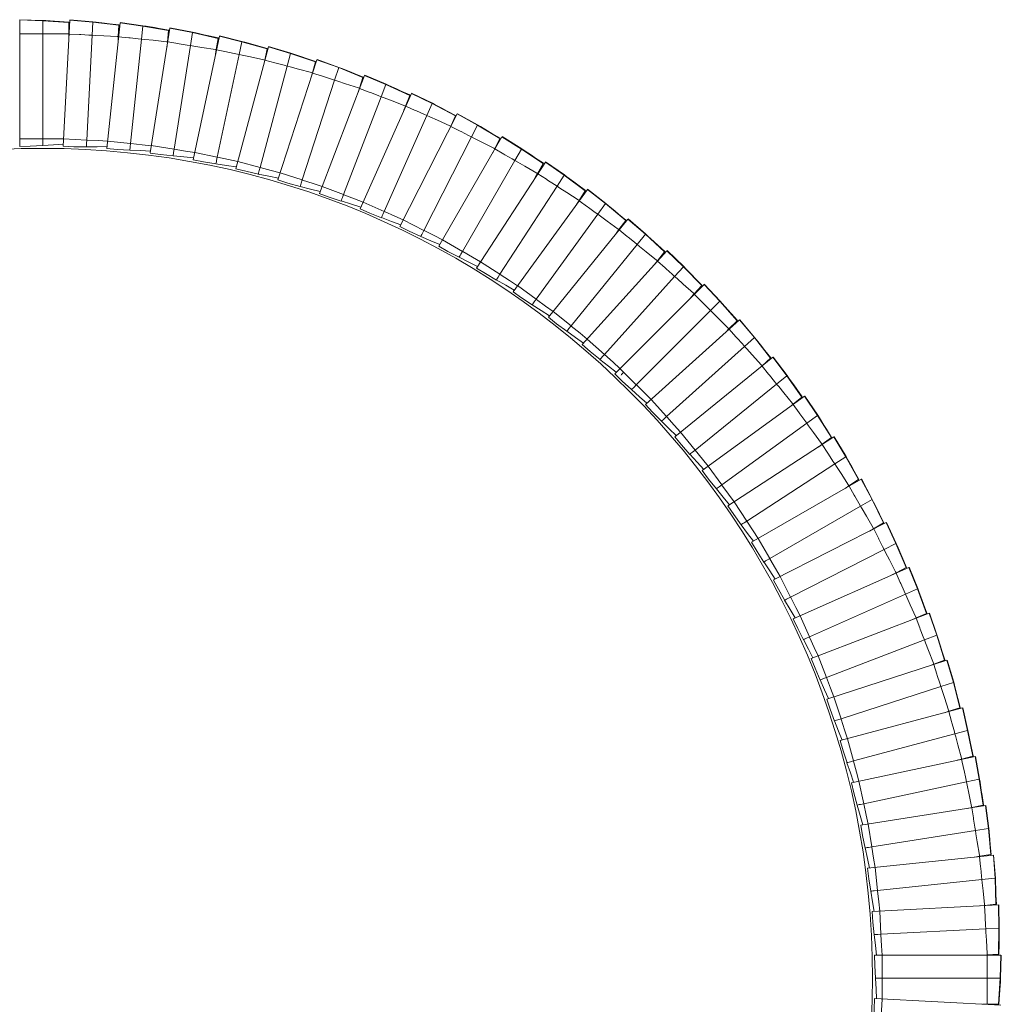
# Model space of a CAD drawing. Header units: millimetres. Extents: x -387 to 348, y -663 to 354.
# Tile 8 of 8: x -41 to 321, y -10 to 354. Entities that reach past the tile are written whole.
import ezdxf

# ---------------------------------------------------------------- set-up
doc = ezdxf.new("R2010")
doc.units = ezdxf.units.MM

msp = doc.modelspace()

# ---------------------------------------------------------------- linework, layer by layer
at = {"color": 7, "linetype": 'Continuous', "lineweight": 15}
for p, q in [((-41.35, 353.82), (-32.82, 353.54)), ((-41.35, 307.06), (-41.35, 353.71)), ((-41.35, 353.71), (-32.82, 353.42)), ((-32.82, 353.42), (-32.82, 353.54)), ((-32.82, 348.56), (-32.82, 353.42)), ((-32.82, 353.42), (-23.19, 352.77)), ((-25.27, 307.08), (-22.83, 353.67)), ((-23.19, 352.77), (-23.19, 352.92)), ((-23.19, 348.56), (-23.19, 352.77)), ((-22.83, 353.67), (-14.33, 352.94)), ((-22.82, 353.78), (-14.32, 353.06)), ((-14.58, 348.08), (-14.33, 352.94)), ((-14.33, 352.94), (-14.32, 353.06)), ((-14.33, 352.94), (-4.74, 351.78)), ((-9.21, 306.26), (-4.33, 352.66)), ((-4.33, 352.66), (4.12, 351.48)), ((-4.32, 352.77), (4.13, 351.6)), ((-22.93, 351.87), (-23.18, 351.88)), ((-4.96, 347.58), (-4.74, 351.78)), ((-4.53, 350.87), (-4.78, 350.89)), ((-4.74, 351.78), (-4.73, 351.93)), ((3.61, 346.65), (4.12, 351.48)), ((4.12, 351.48), (4.13, 351.6)), ((4.12, 351.48), (13.63, 349.83)), ((6.78, 304.61), (14.08, 350.68)), ((13.19, 345.64), (13.63, 349.83)), ((13.81, 348.9), (13.54, 348.94)), ((13.63, 349.83), (13.65, 349.98)), ((14.08, 350.68), (22.46, 349.07)), ((14.1, 350.79), (22.48, 349.19)), ((21.7, 344.26), (22.46, 349.07)), ((22.46, 349.07), (22.48, 349.19)), ((22.46, 349.07), (31.88, 346.92)), ((-32.82, 309.82), (-32.82, 348.56)), ((-23.19, 346.86), (-23.19, 348.56)), ((-16.61, 309.39), (-14.58, 348.08)), ((-5.05, 345.88), (-4.96, 347.58)), ((-0.44, 308.12), (3.61, 346.65)), ((13.02, 343.95), (13.19, 345.64)), ((22.67, 302.12), (32.37, 347.74)), ((31.22, 342.76), (31.88, 346.92)), ((32, 345.98), (31.74, 346.03)), ((31.88, 346.92), (31.9, 347.06)), ((32.37, 347.74), (40.66, 345.69)), ((32.39, 347.85), (40.68, 345.81)), ((39.64, 340.94), (40.66, 345.69)), ((40.66, 345.69), (40.68, 345.81)), ((40.66, 345.69), (49.94, 343.06)), ((15.64, 306), (21.7, 344.26)), ((30.95, 341.08), (31.22, 342.76)), ((38.41, 298.8), (50.48, 343.85)), ((49.07, 338.93), (49.94, 343.06)), ((50.01, 342.12), (49.76, 342.18)), ((49.94, 343.06), (49.98, 343.2)), ((50.48, 343.85), (58.65, 341.37)), ((50.51, 343.96), (58.68, 341.49)), ((31.59, 303.04), (39.64, 340.94)), ((48.72, 337.27), (49.07, 338.93)), ((53.95, 294.66), (68.36, 339.02)), ((57.39, 336.68), (58.65, 341.37)), ((58.65, 341.37), (58.68, 341.49)), ((58.65, 341.37), (67.79, 338.25)), ((66.69, 334.18), (67.79, 338.25)), ((67.79, 338.25), (67.82, 338.39)), ((68.36, 339.02), (76.39, 336.12)), ((68.4, 339.13), (76.42, 336.23)), ((47.36, 299.25), (57.39, 336.68)), ((67.8, 337.31), (67.55, 337.39)), ((74.88, 331.49), (76.39, 336.12)), ((76.39, 336.12), (76.42, 336.23)), ((76.39, 336.12), (85.35, 332.52)), ((62.91, 294.65), (74.88, 331.49)), ((66.26, 332.54), (66.7, 334.18)), ((69.25, 289.71), (85.97, 333.26)), ((84.05, 328.51), (85.35, 332.52)), ((85.32, 331.58), (85.08, 331.67)), ((85.35, 332.52), (85.39, 332.66)), ((85.97, 333.26), (93.83, 329.94)), ((86.01, 333.36), (93.87, 330.05)), ((83.52, 326.9), (84.05, 328.51)), ((92.08, 325.4), (93.83, 329.94)), ((93.83, 329.94), (93.87, 330.05)), ((93.83, 329.94), (102.59, 325.88)), ((78.2, 289.23), (92.08, 325.4)), ((84.27, 283.97), (103.24, 326.58)), ((101.08, 321.95), (102.59, 325.88)), ((102.51, 324.94), (102.27, 325.04)), ((102.59, 325.88), (102.64, 326.02)), ((103.24, 326.58), (110.92, 322.86)), ((103.29, 326.69), (110.97, 322.97)), ((100.47, 320.36), (101.08, 321.95)), ((108.94, 318.41), (110.92, 322.86)), ((110.92, 322.86), (110.97, 322.97)), ((110.92, 322.86), (119.46, 318.34)), ((93.19, 283.02), (108.94, 318.41)), ((98.97, 277.45), (120.15, 319.01)), ((117.74, 314.49), (119.46, 318.34)), ((119.33, 317.41), (119.1, 317.52)), ((119.46, 318.34), (119.52, 318.48)), ((120.15, 319.01), (127.62, 314.89)), ((120.2, 319.11), (127.68, 315)), ((117.05, 312.94), (117.75, 314.49)), ((125.41, 310.56), (127.62, 314.89)), ((127.62, 314.89), (127.68, 315)), ((127.62, 314.89), (135.91, 309.94)), ((-41.35, 309.82), (-32.82, 309.82)), ((-25.13, 309.84), (-16.61, 309.39)), ((-8.92, 309.01), (-0.44, 308.12)), ((107.82, 276.04), (125.41, 310.56)), ((113.31, 270.17), (136.63, 310.57)), ((134, 306.18), (135.91, 309.94)), ((135.73, 309.01), (135.51, 309.14)), ((135.91, 309.94), (135.98, 310.07)), ((136.63, 310.57), (143.88, 306.06)), ((136.69, 310.67), (143.94, 306.16)), ((7.22, 307.33), (15.64, 306)), ((133.23, 304.67), (134, 306.18)), ((141.45, 301.85), (143.88, 306.06)), ((143.88, 306.06), (143.94, 306.16)), ((143.88, 306.06), (151.9, 300.68)), ((23.25, 304.81), (31.59, 303.04)), ((122.08, 268.3), (141.45, 301.85)), ((39.12, 301.46), (47.36, 299.25)), ((127.25, 262.15), (152.66, 301.27)), ((149.79, 297.03), (151.9, 300.68)), ((151.67, 299.77), (151.45, 299.9)), ((151.9, 300.68), (151.97, 300.81)), ((152.66, 301.27), (159.65, 296.39)), ((152.72, 301.37), (159.72, 296.49)), ((54.8, 297.28), (62.91, 294.65)), ((148.94, 295.56), (149.79, 297.03)), ((157.01, 292.31), (159.65, 296.39)), ((159.65, 296.39), (159.72, 296.49)), ((159.65, 296.39), (167.38, 290.6)), ((70.24, 292.29), (78.2, 289.23)), ((135.91, 259.82), (157.01, 292.31)), ((140.75, 253.41), (168.17, 291.15)), ((168.17, 291.15), (174.9, 285.91)), ((168.23, 291.24), (174.97, 286.01)), ((165.09, 287.06), (167.38, 290.6)), ((167.11, 289.7), (166.9, 289.84)), ((167.38, 290.6), (167.46, 290.72)), ((85.39, 286.49), (93.19, 283.02)), ((164.16, 285.64), (165.09, 287.06)), ((172.04, 281.97), (174.9, 285.91)), ((174.9, 285.91), (174.97, 286.01)), ((174.9, 285.91), (182.32, 279.72)), ((100.22, 279.91), (107.82, 276.04)), ((149.27, 250.63), (172.04, 281.97)), ((153.77, 243.98), (183.13, 280.23)), ((183.13, 280.23), (189.58, 274.64)), ((183.2, 280.32), (189.66, 274.74)), ((178.84, 274.94), (179.84, 276.31)), ((179.84, 276.31), (182.32, 279.72)), ((181.99, 278.84), (181.79, 278.99)), ((182.32, 279.72), (182.4, 279.84)), ((186.52, 270.86), (189.58, 274.64)), ((189.58, 274.64), (189.66, 274.74)), ((189.58, 274.64), (196.66, 268.08)), ((114.69, 272.56), (122.08, 268.3)), ((162.14, 240.76), (186.52, 270.86)), ((166.29, 233.88), (197.5, 268.54)), ((194.01, 264.8), (196.66, 268.08)), ((196.29, 267.21), (196.1, 267.38)), ((196.66, 268.08), (196.75, 268.19)), ((197.5, 268.54), (203.65, 262.63)), ((197.57, 268.63), (203.73, 262.72)), ((128.75, 264.47), (135.91, 259.82)), ((192.94, 263.48), (194.01, 264.8)), ((200.39, 259.01), (203.65, 262.63)), ((203.65, 262.63), (203.73, 262.72)), ((203.65, 262.63), (210.37, 255.7)), ((174.47, 230.22), (200.39, 259.01)), ((142.37, 255.64), (149.27, 250.63)), ((178.25, 223.14), (211.24, 256.12)), ((207.56, 252.57), (210.37, 255.7)), ((209.96, 254.85), (209.78, 255.03)), ((210.37, 255.7), (210.47, 255.8)), ((211.24, 256.12), (217.07, 249.89)), ((211.32, 256.2), (217.15, 249.97)), ((206.42, 251.3), (207.56, 252.56)), ((213.63, 246.45), (217.07, 249.89)), ((217.07, 249.89), (217.15, 249.97)), ((217.07, 249.89), (223.42, 242.62)), ((155.51, 246.12), (162.14, 240.76)), ((186.24, 219.05), (213.63, 246.45)), ((189.64, 211.78), (224.31, 243)), ((220.44, 239.64), (223.42, 242.62)), ((222.97, 241.79), (222.79, 241.98)), ((223.42, 242.62), (223.53, 242.72)), ((224.31, 243), (229.8, 236.47)), ((224.39, 243.07), (229.89, 236.55)), ((219.24, 238.43), (220.44, 239.64)), ((226.19, 233.21), (229.8, 236.47)), ((229.8, 236.47), (229.89, 236.55)), ((229.8, 236.47), (235.77, 228.87)), ((168.13, 235.93), (174.47, 230.22)), ((197.4, 207.29), (226.19, 233.21)), ((200.42, 199.85), (236.67, 229.2)), ((236.67, 229.2), (241.82, 222.4)), ((236.76, 229.27), (241.91, 222.47)), ((231.37, 224.91), (232.64, 226.05)), ((232.64, 226.05), (235.77, 228.87)), ((235.25, 228.09), (235.08, 228.3)), ((235.77, 228.87), (235.88, 228.97)), ((180.2, 225.09), (186.24, 219.05)), ((238.04, 219.33), (241.82, 222.4)), ((241.82, 222.4), (241.91, 222.47)), ((241.82, 222.4), (247.38, 214.5)), ((207.93, 194.95), (238.04, 219.33)), ((210.56, 187.36), (248.3, 214.78)), ((244.1, 211.85), (247.38, 214.5)), ((247.38, 214.5), (247.49, 214.59)), ((248.3, 214.78), (253.08, 207.72)), ((248.39, 214.85), (253.18, 207.79)), ((191.69, 213.63), (197.4, 207.29)), ((242.78, 210.78), (244.1, 211.85)), ((246.84, 213.73), (246.68, 213.93)), ((249.15, 204.86), (253.08, 207.72)), ((253.08, 207.72), (253.18, 207.79)), ((253.08, 207.72), (258.22, 199.54)), ((217.8, 182.08), (249.15, 204.86)), ((202.56, 201.58), (207.93, 194.95)), ((220.03, 174.37), (259.15, 199.77)), ((253.44, 196.06), (254.81, 197.06)), ((254.81, 197.06), (258.22, 199.54)), ((257.64, 198.8), (257.5, 199.01)), ((258.22, 199.54), (258.34, 199.62)), ((259.15, 199.77), (263.56, 192.47)), ((259.25, 199.84), (263.66, 192.53)), ((226.99, 168.72), (259.48, 189.82)), ((259.48, 189.82), (263.56, 192.47)), ((263.56, 192.47), (263.66, 192.53)), ((263.56, 192.47), (268.26, 184.03)), ((212.79, 188.99), (217.8, 182.08)), ((228.81, 160.89), (269.21, 184.22)), ((264.73, 181.74), (268.26, 184.03)), ((267.65, 183.32), (267.51, 183.54)), ((268.26, 184.03), (268.39, 184.11)), ((269.21, 184.22), (273.23, 176.69)), ((269.3, 184.27), (273.33, 176.75)), ((263.3, 180.81), (264.73, 181.74)), ((222.34, 175.87), (226.99, 168.72)), ((269.01, 174.26), (273.23, 176.69)), ((273.23, 176.69), (273.33, 176.75)), ((273.23, 176.69), (277.48, 168.02)), ((235.46, 154.89), (269.01, 174.26)), ((236.87, 146.98), (278.43, 168.16)), ((273.83, 165.91), (277.48, 168.02)), ((276.83, 167.34), (276.71, 167.57)), ((277.48, 168.02), (277.61, 168.09)), ((278.43, 168.16), (282.05, 160.43)), ((278.53, 168.21), (282.16, 160.48)), ((272.36, 165.06), (273.83, 165.91)), ((231.2, 162.27), (235.46, 154.89)), ((277.72, 158.22), (282.05, 160.43)), ((282.05, 160.43), (282.16, 160.48)), ((282.05, 160.43), (285.85, 151.55)), ((243.2, 140.63), (277.72, 158.22)), ((244.19, 132.66), (286.81, 151.64)), ((280.58, 148.86), (282.1, 149.63)), ((282.09, 149.64), (285.85, 151.55)), ((285.16, 150.9), (285.05, 151.14)), ((285.85, 151.55), (285.98, 151.61)), ((286.81, 151.64), (290.02, 143.73)), ((286.91, 151.68), (290.13, 143.78)), ((239.33, 148.23), (243.2, 140.63)), ((285.57, 141.75), (290.02, 143.73)), ((290.02, 143.73), (290.13, 143.78)), ((290.02, 143.73), (293.34, 134.66)), ((250.18, 125.99), (285.57, 141.75)), ((250.75, 117.98), (294.3, 134.7)), ((289.49, 132.95), (293.34, 134.66)), ((293.34, 134.66), (293.48, 134.72)), ((294.3, 134.7), (297.1, 126.63)), ((294.41, 134.74), (297.21, 126.68)), ((246.71, 133.78), (250.18, 125.99)), ((287.94, 132.26), (289.49, 132.95)), ((292.61, 134.08), (292.52, 134.3)), ((256.39, 111.01), (292.56, 124.89)), ((292.56, 124.89), (297.1, 126.63)), ((297.1, 126.63), (297.21, 126.68)), ((297.1, 126.63), (299.94, 117.4)), ((253.33, 118.97), (256.39, 111.01)), ((256.54, 102.98), (300.9, 117.39)), ((296.01, 115.89), (299.94, 117.4)), ((299.19, 116.84), (299.11, 117.08)), ((299.94, 117.4), (300.08, 117.46)), ((300.9, 117.39), (303.27, 109.19)), ((301.01, 117.43), (303.39, 109.23)), ((294.42, 115.28), (296.01, 115.89)), ((298.65, 107.69), (303.27, 109.19)), ((303.27, 109.19), (303.39, 109.23)), ((303.27, 109.19), (305.63, 99.83)), ((261.8, 95.72), (298.65, 107.69)), ((259.16, 103.83), (261.8, 95.72)), ((261.53, 87.69), (306.59, 99.76)), ((300.01, 98), (301.62, 98.52)), ((301.62, 98.52), (305.63, 99.83)), ((304.85, 99.3), (304.78, 99.55)), ((305.63, 99.83), (305.77, 99.87)), ((306.59, 99.76), (308.52, 91.45)), ((306.7, 99.79), (308.64, 91.48)), ((303.83, 90.19), (308.52, 91.45)), ((308.52, 91.45), (308.64, 91.48)), ((308.52, 91.45), (310.39, 81.97)), ((264.2, 88.4), (266.41, 80.16)), ((266.41, 80.16), (303.83, 90.19)), ((265.72, 72.16), (311.35, 81.86)), ((304.68, 80.44), (306.32, 80.88)), ((306.32, 80.88), (310.39, 81.97)), ((309.59, 81.49), (309.53, 81.74)), ((310.39, 81.97), (310.53, 82.01)), ((311.35, 81.86), (312.84, 73.46)), ((311.46, 81.88), (312.96, 73.48)), ((268.42, 72.74), (270.19, 64.39)), ((308.09, 72.45), (312.84, 73.46)), ((312.84, 73.46), (312.96, 73.48)), ((312.84, 73.46), (314.21, 63.9)), ((270.19, 64.39), (308.09, 72.45)), ((269.08, 56.44), (315.16, 63.73)), ((308.43, 62.67), (310.09, 63.02)), ((310.09, 63.02), (314.21, 63.9)), ((313.38, 63.46), (313.33, 63.74)), ((314.21, 63.9), (314.35, 63.93)), ((315.16, 63.73), (316.21, 55.26)), ((315.27, 63.75), (316.33, 55.28)), ((271.81, 56.87), (273.14, 48.44)), ((311.41, 54.5), (316.21, 55.26)), ((316.21, 55.26), (316.33, 55.28)), ((316.21, 55.26), (317.08, 45.65)), ((273.14, 48.44), (311.41, 54.5)), ((271.62, 40.56), (318.02, 45.43)), ((311.24, 44.72), (312.92, 44.99)), ((312.92, 44.99), (317.08, 45.65)), ((316.23, 45.25), (316.19, 45.51)), ((317.08, 45.65), (317.22, 45.67)), ((318.02, 45.43), (318.63, 36.92)), ((318.13, 45.45), (318.75, 36.93)), ((274.37, 40.85), (275.26, 32.36)), ((275.26, 32.36), (313.79, 36.41)), ((313.79, 36.41), (318.63, 36.92)), ((318.63, 36.92), (318.75, 36.93)), ((318.63, 36.92), (318.99, 27.27)), ((273.33, 24.57), (319.91, 27.01)), ((313.11, 26.65), (314.8, 26.83)), ((314.8, 26.83), (318.99, 27.27)), ((318.12, 26.92), (318.1, 27.18)), ((318.99, 27.27), (319.13, 27.29)), ((319.91, 27.01), (320.08, 18.47)), ((320.02, 27.01), (320.2, 18.48)), ((276.08, 24.71), (276.53, 16.19)), ((276.53, 16.19), (315.22, 18.22)), ((315.22, 18.22), (320.08, 18.47)), ((320.08, 18.47), (319.93, 8.82)), ((320.08, 18.47), (320.2, 18.48)), ((274.19, 8.51), (320.84, 8.51)), ((276.95, 8.51), (276.95, -0.02)), ((314.03, 8.51), (315.72, 8.6)), ((315.72, 8.6), (319.93, 8.82)), ((319.04, 8.51), (319.04, 8.77)), ((319.93, 8.82), (320.08, 8.83)), ((320.84, 8.51), (320.56, -0.02)), ((320.95, 8.51), (320.68, -0.02)), ((276.95, -0.02), (315.7, -0.02)), ((315.7, -0.02), (320.56, -0.02)), ((320.56, -0.02), (319.91, -9.66)), ((320.56, -0.02), (320.68, -0.02)), ((274.22, -7.57), (320.8, -10.01)), ((276.97, -7.72), (276.53, -16.24)), ((314, -9.66), (315.7, -9.66)), ((315.7, -9.66), (319.91, -9.66)), ((319.91, -9.66), (320.06, -9.66))]:
    msp.add_line(p, q, dxfattribs=at)
at = {"color": 7, "linetype": 'Continuous', "lineweight": 15, "flags": 128}
for points in [[(-32.82, 353.54), (-31.67, 353.47), (-28.55, 353.27), (-26.7, 353.15), (-23.19, 352.92)], [(-14.32, 353.06), (-13.17, 352.92), (-10.07, 352.56), (-8.22, 352.34), (-4.73, 351.93)], [(4.13, 351.6), (5.27, 351.41), (8.35, 350.88), (10.18, 350.57), (13.65, 349.98)], [(22.48, 349.19), (23.61, 348.93), (26.66, 348.25), (28.47, 347.84), (31.9, 347.06)], [(-41.35, 348.56), (-37.55, 348.56), (-37.09, 348.56), (-34.05, 348.56), (-32.82, 348.56)], [(-32.82, 348.56), (-31.63, 348.56), (-28.55, 348.56), (-23.55, 348.56), (-23.19, 348.56)], [(-23.1, 348.53), (-19.31, 348.33), (-18.84, 348.3), (-15.8, 348.14), (-14.58, 348.08)], [(-14.58, 348.08), (-13.39, 348.02), (-10.32, 347.86), (-5.32, 347.6), (-4.96, 347.58)], [(-4.87, 347.54), (-1.09, 347.14), (-0.63, 347.09), (2.39, 346.77), (3.61, 346.65)], [(3.61, 346.65), (4.79, 346.52), (7.86, 346.2), (12.84, 345.68), (13.19, 345.64)], [(13.28, 345.6), (17.03, 345), (17.49, 344.93), (20.49, 344.45), (21.7, 344.26)], [(40.68, 345.81), (41.79, 345.5), (44.8, 344.66), (46.59, 344.15), (49.98, 343.2)], [(21.7, 344.26), (22.88, 344.08), (25.92, 343.6), (30.86, 342.81), (31.22, 342.76)], [(31.3, 342.71), (35.02, 341.92), (35.47, 341.82), (38.45, 341.19), (39.64, 340.94)], [(39.64, 340.94), (40.81, 340.69), (43.82, 340.05), (48.72, 339.01), (49.07, 338.93)], [(49.15, 338.89), (52.82, 337.9), (53.27, 337.78), (56.21, 336.99), (57.39, 336.68)], [(58.68, 341.49), (59.77, 341.12), (62.73, 340.12), (64.49, 339.52), (67.82, 338.39)], [(57.39, 336.68), (58.53, 336.37), (61.51, 335.57), (66.35, 334.27), (66.69, 334.18)], [(76.42, 336.23), (77.5, 335.8), (80.4, 334.65), (82.13, 333.96), (85.39, 332.66)], [(66.77, 334.13), (70.38, 332.95), (70.83, 332.81), (73.72, 331.87), (74.88, 331.49)], [(74.88, 331.49), (76.01, 331.12), (78.94, 330.17), (83.71, 328.63), (84.05, 328.51)], [(84.12, 328.46), (87.67, 327.09), (88.1, 326.92), (90.94, 325.84), (92.08, 325.4)], [(93.87, 330.05), (94.92, 329.57), (97.76, 328.26), (99.45, 327.49), (102.64, 326.02)], [(92.08, 325.4), (93.19, 324.97), (96.07, 323.87), (100.74, 322.07), (101.08, 321.95)], [(101.15, 321.89), (104.62, 320.34), (105.05, 320.15), (107.82, 318.91), (108.94, 318.41)], [(110.97, 322.97), (111.99, 322.43), (114.76, 320.98), (116.41, 320.11), (119.52, 318.48)], [(108.94, 318.41), (110.03, 317.93), (112.84, 316.68), (117.42, 314.64), (117.75, 314.49)], [(117.81, 314.43), (121.2, 312.7), (121.61, 312.49), (124.32, 311.11), (125.41, 310.56)], [(127.68, 315), (128.67, 314.41), (131.35, 312.81), (132.95, 311.86), (135.98, 310.07)], [(-32.82, 309.82), (-32.74, 309.82), (-28.55, 309.82), (-25.13, 309.82)], [(-16.61, 309.39), (-16.53, 309.39), (-12.35, 309.17), (-8.92, 308.99)], [(125.41, 310.56), (126.47, 310.02), (129.22, 308.62), (133.68, 306.35), (134, 306.18)], [(-41.35, 307.05), (-37.47, 307.11), (-32.77, 307.32)], [(-32.82, 307.32), (-28.84, 307.58), (-25.23, 307.81)], [(-25.27, 307.07), (-21.39, 306.93), (-16.69, 306.9)], [(-16.74, 306.9), (-12.75, 306.94), (-9.14, 306.99)], [(-9.21, 306.25), (-5.34, 305.91), (-0.65, 305.63)], [(-0.7, 305.63), (3.29, 305.47), (6.9, 305.32)], [(-0.44, 308.12), (-0.36, 308.11), (3.81, 307.67), (7.21, 307.31)], [(15.64, 306), (15.72, 305.99), (19.86, 305.33), (23.24, 304.79)], [(134.06, 306.12), (137.35, 304.21), (137.76, 303.98), (140.39, 302.46), (141.45, 301.85)], [(143.94, 306.16), (144.9, 305.52), (147.5, 303.79), (149.05, 302.76), (151.97, 300.81)], [(6.78, 304.6), (10.63, 304.05), (15.3, 303.53)], [(15.25, 303.53), (19.23, 303.16), (22.82, 302.83)], [(22.67, 302.11), (26.48, 301.35), (31.12, 300.59)], [(31.59, 303.04), (31.67, 303.02), (35.76, 302.15), (39.12, 301.44)], [(141.45, 301.85), (142.48, 301.25), (145.15, 299.71), (149.48, 297.21), (149.79, 297.03)], [(31.07, 300.6), (35.02, 300.02), (38.59, 299.5)], [(38.4, 298.79), (42.17, 297.84), (46.76, 296.83)], [(47.36, 299.25), (47.44, 299.23), (51.48, 298.15), (54.79, 297.26)], [(46.71, 296.84), (50.63, 296.06), (54.17, 295.35)], [(53.94, 294.65), (57.66, 293.5), (62.19, 292.26)], [(62.91, 294.65), (62.99, 294.62), (66.97, 293.33), (70.23, 292.27)], [(149.85, 296.96), (153.04, 294.89), (153.43, 294.63), (155.98, 292.98), (157.01, 292.31)], [(159.72, 296.49), (160.65, 295.8), (163.15, 293.94), (164.64, 292.82), (167.46, 290.72)], [(62.14, 292.27), (66.01, 291.28), (69.51, 290.39)], [(157.01, 292.31), (158, 291.66), (160.59, 289.99), (164.79, 287.26), (165.09, 287.06)], [(69.24, 289.7), (72.89, 288.36), (77.35, 286.88)], [(78.2, 289.23), (78.28, 289.2), (82.19, 287.7), (85.38, 286.47)], [(77.31, 286.9), (81.12, 285.71), (84.56, 284.63)], [(84.27, 283.96), (87.84, 282.43), (92.22, 280.72)], [(165.15, 286.99), (168.22, 284.75), (168.59, 284.48), (171.05, 282.69), (172.04, 281.97)], [(174.97, 286.01), (175.86, 285.27), (178.27, 283.27), (179.7, 282.08), (182.4, 279.84)], [(92.17, 280.74), (95.91, 279.35), (99.3, 278.1)], [(93.19, 283.02), (93.26, 282.99), (97.08, 281.28), (100.21, 279.89)], [(172.04, 281.97), (173, 281.28), (175.5, 279.47), (179.55, 276.52), (179.84, 276.31)], [(98.97, 277.44), (102.45, 275.73), (106.74, 273.79)], [(106.69, 273.81), (110.36, 272.23), (113.67, 270.8)], [(107.82, 276.04), (107.9, 276), (111.63, 274.1), (114.68, 272.54)], [(179.89, 276.24), (182.84, 273.84), (183.21, 273.55), (185.57, 271.63), (186.52, 270.86)], [(189.66, 274.74), (190.51, 273.95), (192.8, 271.84), (194.17, 270.57), (196.75, 268.19)], [(113.3, 270.16), (116.7, 268.27), (120.87, 266.11)], [(186.52, 270.86), (187.44, 270.12), (189.84, 268.18), (193.73, 265.03), (194.01, 264.8)], [(120.83, 266.13), (124.41, 264.36), (127.64, 262.76)], [(122.08, 268.3), (122.15, 268.26), (125.77, 266.16), (128.74, 264.45)], [(127.24, 262.14), (130.53, 260.07), (134.59, 257.7)], [(194.06, 264.72), (196.88, 262.18), (197.23, 261.86), (199.49, 259.83), (200.39, 259.01)], [(203.73, 262.72), (204.54, 261.89), (206.72, 259.65), (208.02, 258.32), (210.47, 255.8)], [(135.91, 259.82), (135.97, 259.78), (139.49, 257.49), (142.36, 255.63)], [(200.39, 259.01), (201.28, 258.22), (203.57, 256.16), (207.29, 252.81), (207.56, 252.56)], [(134.55, 257.73), (138.03, 255.77), (141.17, 254)], [(140.74, 253.4), (143.92, 251.17), (147.85, 248.58)], [(207.6, 252.48), (210.28, 249.79), (210.61, 249.46), (212.76, 247.31), (213.63, 246.45)], [(147.8, 248.61), (151.18, 246.48), (154.23, 244.54)], [(149.27, 250.63), (149.34, 250.58), (152.73, 248.12), (155.5, 246.11)], [(217.15, 249.97), (217.92, 249.11), (219.98, 246.76), (221.21, 245.36), (223.53, 242.72)], [(153.77, 243.97), (156.82, 241.57), (160.61, 238.79)], [(213.63, 246.45), (214.47, 245.61), (216.65, 243.43), (220.19, 239.89), (220.44, 239.64)], [(162.14, 240.76), (162.2, 240.71), (165.46, 238.07), (168.12, 235.91)], [(160.57, 238.82), (163.82, 236.51), (166.77, 234.42)], [(220.49, 239.55), (223.02, 236.73), (223.34, 236.38), (225.37, 234.12), (226.19, 233.21)], [(229.89, 236.55), (230.61, 235.64), (232.55, 233.19), (233.7, 231.73), (235.88, 228.97)], [(166.28, 233.87), (169.2, 231.31), (172.84, 228.33)], [(226.19, 233.21), (226.98, 232.33), (229.05, 230.04), (232.4, 226.32), (232.64, 226.05)], [(174.47, 230.22), (174.53, 230.17), (177.64, 227.36), (180.19, 225.07)], [(172.8, 228.37), (175.93, 225.89), (178.76, 223.65)], [(232.67, 225.97), (235.06, 223.01), (235.36, 222.65), (237.27, 220.29), (238.04, 219.33)], [(178.25, 223.13), (181.03, 220.42), (184.51, 217.26)], [(180.61, 222.64), (180.73, 222.78), (181, 223.07), (181.63, 223.77)], [(241.91, 222.47), (242.58, 221.53), (244.39, 218.98), (245.46, 217.46), (247.49, 214.59)], [(186.24, 219.05), (186.29, 219), (189.25, 216.04), (191.67, 213.61)], [(238.04, 219.33), (238.79, 218.41), (240.73, 216.02), (243.88, 212.13), (244.1, 211.85)], [(184.47, 217.29), (187.47, 214.65), (190.18, 212.27)], [(189.63, 211.77), (192.27, 208.93), (195.58, 205.58)], [(244.14, 211.76), (246.36, 208.68), (246.64, 208.3), (248.43, 205.85), (249.15, 204.86)], [(197.4, 207.29), (197.45, 207.23), (200.26, 204.12), (202.55, 201.57)], [(253.18, 207.79), (253.8, 206.81), (255.47, 204.17), (256.46, 202.6), (258.34, 199.62)], [(195.54, 205.62), (198.4, 202.83), (200.98, 200.3)], [(249.15, 204.86), (249.85, 203.9), (251.66, 201.4), (254.6, 197.35), (254.81, 197.06)], [(200.41, 199.84), (202.9, 196.86), (206.03, 193.35)], [(254.84, 196.97), (256.9, 193.78), (257.16, 193.39), (258.81, 190.84), (259.48, 189.82)], [(205.99, 193.38), (208.7, 190.45), (211.14, 187.79)], [(207.93, 194.95), (207.98, 194.89), (210.62, 191.64), (212.77, 188.97)], [(259.48, 189.82), (260.13, 188.82), (261.81, 186.24), (264.53, 182.04), (264.73, 181.74)], [(263.66, 192.53), (264.23, 191.52), (265.76, 188.8), (266.67, 187.18), (268.39, 184.11)], [(210.55, 187.36), (212.88, 184.25), (215.82, 180.58)], [(217.8, 182.08), (217.85, 182.02), (220.31, 178.63), (222.33, 175.86)], [(215.78, 180.62), (218.33, 177.54), (220.64, 174.76)], [(264.75, 181.65), (266.65, 178.35), (266.88, 177.95), (268.4, 175.32), (269.01, 174.26)], [(273.33, 176.75), (273.84, 175.71), (275.23, 172.92), (276.05, 171.25), (277.61, 168.09)], [(220.02, 174.36), (222.18, 171.14), (224.93, 167.32)], [(269.01, 174.26), (269.61, 173.23), (271.15, 170.56), (273.65, 166.22), (273.83, 165.91)], [(224.9, 167.36), (227.28, 164.15), (229.44, 161.26)], [(226.99, 168.72), (227.03, 168.65), (229.31, 165.14), (231.18, 162.26)], [(273.85, 165.82), (275.57, 162.43), (275.78, 162.02), (277.16, 159.31), (277.72, 158.22)], [(228.8, 160.89), (230.79, 157.55), (233.33, 153.6)], [(282.16, 160.48), (282.62, 159.42), (283.85, 156.55), (284.59, 154.84), (285.98, 151.61)], [(277.72, 158.22), (278.26, 157.16), (279.66, 154.42), (281.93, 149.96), (282.09, 149.64)], [(233.3, 153.64), (235.51, 150.32), (237.52, 147.31)], [(235.46, 154.89), (235.5, 154.82), (237.6, 151.19), (239.31, 148.22)], [(282.11, 149.54), (283.65, 146.07), (283.84, 145.64), (285.08, 142.87), (285.57, 141.75)], [(236.86, 146.97), (238.67, 143.54), (241, 139.45)], [(290.13, 143.78), (290.53, 142.69), (291.61, 139.76), (292.26, 138.02), (293.48, 134.72)], [(240.98, 139.5), (243.01, 136.06), (244.85, 132.96)], [(243.2, 140.63), (243.24, 140.56), (245.14, 136.83), (246.69, 133.78)], [(285.57, 141.75), (286.06, 140.66), (287.31, 137.85), (289.35, 133.28), (289.49, 132.95)], [(244.18, 132.66), (245.81, 129.13), (247.93, 124.93)], [(289.5, 132.85), (290.86, 129.31), (291.03, 128.87), (292.12, 126.03), (292.56, 124.89)], [(247.9, 124.98), (249.76, 121.44), (251.43, 118.24)], [(250.18, 125.99), (250.22, 125.92), (251.92, 122.09), (253.31, 118.96)], [(292.56, 124.89), (292.98, 123.78), (294.09, 120.9), (295.88, 116.23), (296.01, 115.89)], [(297.21, 126.68), (297.55, 125.57), (298.48, 122.59), (299.04, 120.81), (300.08, 117.46)], [(250.74, 117.98), (252.19, 114.37), (254.08, 110.06)], [(296.01, 115.8), (297.18, 112.19), (297.33, 111.74), (298.27, 108.85), (298.65, 107.69)], [(254.06, 110.11), (255.72, 106.48), (257.23, 103.2)], [(256.39, 111.01), (256.42, 110.93), (257.92, 107.02), (259.14, 103.82)], [(303.39, 109.23), (303.67, 108.11), (304.44, 105.08), (304.9, 103.28), (305.77, 99.87)], [(298.65, 107.69), (299.01, 106.56), (299.97, 103.63), (301.51, 98.87), (301.62, 98.52)], [(256.53, 102.97), (257.78, 99.3), (259.44, 94.9)], [(301.62, 98.43), (302.6, 94.76), (302.72, 94.31), (303.51, 91.37), (303.83, 90.19)], [(259.43, 94.94), (260.9, 91.23), (262.23, 87.88)], [(261.8, 95.72), (261.83, 95.64), (263.12, 91.66), (264.18, 88.4)], [(308.64, 91.48), (308.87, 90.35), (309.48, 87.29), (309.84, 85.46), (310.53, 82.01)], [(261.52, 87.69), (262.58, 83.95), (264.01, 79.47)], [(303.83, 90.19), (304.13, 89.04), (304.93, 86.07), (306.23, 81.23), (306.32, 80.88)], [(266.41, 80.16), (266.43, 80.09), (267.51, 76.04), (268.39, 72.73)], [(306.32, 80.79), (307.1, 77.07), (307.2, 76.62), (307.83, 73.64), (308.09, 72.45)], [(263.99, 79.52), (265.27, 75.73), (266.43, 72.31)], [(312.96, 73.48), (313.13, 72.34), (313.58, 69.25), (313.85, 67.41), (314.35, 63.93)], [(265.71, 72.16), (266.57, 68.37), (267.76, 63.82)], [(308.09, 72.45), (308.33, 71.29), (308.97, 68.27), (310.01, 63.37), (310.09, 63.02)], [(267.75, 63.87), (268.83, 60.03), (269.8, 56.55)], [(270.19, 64.39), (270.21, 64.31), (271.08, 60.22), (271.79, 56.87)], [(310.08, 62.93), (310.67, 59.18), (310.74, 58.71), (311.22, 55.71), (311.41, 54.5)], [(269.07, 56.44), (269.74, 52.61), (270.69, 48)], [(316.33, 55.28), (316.44, 54.13), (316.73, 51.02), (316.9, 49.17), (317.22, 45.67)], [(311.41, 54.5), (311.6, 53.33), (312.08, 50.29), (312.86, 45.34), (312.92, 44.99)], [(270.68, 48.05), (271.55, 44.16), (272.34, 40.63)], [(273.14, 48.44), (273.16, 48.36), (273.81, 44.23), (274.35, 40.84)], [(312.9, 44.9), (313.29, 41.12), (313.34, 40.65), (313.66, 37.63), (313.79, 36.41)], [(271.61, 40.56), (272.08, 36.7), (272.79, 32.05)], [(313.79, 36.41), (313.91, 35.23), (314.24, 32.17), (314.76, 27.19), (314.8, 26.83)], [(318.75, 36.93), (318.79, 35.78), (318.92, 32.66), (318.99, 30.8), (319.13, 27.29)], [(272.78, 32.1), (273.45, 28.17), (274.05, 24.6)], [(275.26, 32.36), (275.27, 32.28), (275.71, 28.12), (276.06, 24.71)], [(314.78, 26.74), (314.97, 22.94), (314.99, 22.48), (315.15, 19.44), (315.22, 18.22)], [(273.32, 24.57), (273.58, 20.69), (274.04, 16.01)], [(315.22, 18.22), (315.28, 17.03), (315.44, 13.96), (315.71, 8.96), (315.72, 8.6)], [(320.2, 18.48), (320.18, 17.32), (320.15, 14.2), (320.12, 12.34), (320.08, 8.83)], [(274.04, 16.06), (274.5, 12.1), (274.92, 8.51)], [(276.53, 16.19), (276.54, 16.11), (276.75, 11.93), (276.93, 8.51)], [(274.18, 8.51), (274.24, 4.62), (274.46, -0.07)], [(315.7, 8.51), (315.69, 4.71), (315.69, 4.24), (315.69, 1.2), (315.7, -0.02)], [(274.46, -0.02), (274.71, -4.01), (274.94, -7.61)], [(276.95, -0.02), (276.95, -0.1), (276.95, -4.29), (276.95, -7.72)], [(315.7, -0.02), (315.7, -1.21), (315.7, -4.29), (315.7, -9.3), (315.7, -9.66)], [(320.68, -0.02), (320.61, -1.18), (320.4, -4.29), (320.28, -6.15), (320.06, -9.66)], [(274.21, -7.57), (274.06, -11.46), (274.03, -16.16)]]:
    msp.add_lwpolyline(points, dxfattribs=at)
at = {"color": 8, "linetype": 'Continuous', "lineweight": 15, "flags": 128}
for points in [[(-32.82, 307.35), (-32.82, 307.33), (-32.82, 307.44), (-32.82, 307.7), (-32.82, 308.11), (-32.82, 308.63), (-32.82, 309.82)], [(-16.74, 306.92), (-16.74, 306.9), (-16.73, 307.01), (-16.72, 307.28), (-16.7, 307.69), (-16.67, 308.2), (-16.61, 309.39)], [(-0.7, 305.66), (-0.7, 305.64), (-0.69, 305.75), (-0.66, 306.01), (-0.62, 306.42), (-0.56, 306.94), (-0.44, 308.12)], [(15.26, 303.56), (15.25, 303.54), (15.27, 303.65), (15.31, 303.91), (15.37, 304.31), (15.46, 304.82), (15.64, 306)], [(31.08, 300.62), (31.07, 300.6), (31.09, 300.71), (31.15, 300.97), (31.23, 301.37), (31.34, 301.88), (31.59, 303.04)], [(46.72, 296.87), (46.72, 296.85), (46.74, 296.95), (46.81, 297.21), (46.92, 297.6), (47.05, 298.11), (47.36, 299.25)], [(62.15, 292.3), (62.14, 292.27), (62.18, 292.38), (62.26, 292.63), (62.38, 293.02), (62.54, 293.51), (62.91, 294.65)], [(77.32, 286.92), (77.31, 286.9), (77.35, 287.01), (77.44, 287.25), (77.59, 287.64), (77.77, 288.12), (78.2, 289.23)], [(92.18, 280.76), (92.17, 280.74), (92.22, 280.84), (92.32, 281.09), (92.49, 281.46), (92.7, 281.94), (93.19, 283.02)], [(106.7, 273.84), (106.69, 273.82), (106.74, 273.91), (106.86, 274.15), (107.05, 274.52), (107.28, 274.98), (107.82, 276.04)], [(120.84, 266.16), (120.83, 266.14), (120.89, 266.23), (121.02, 266.46), (121.22, 266.82), (121.48, 267.27), (122.08, 268.3)], [(134.56, 257.75), (134.55, 257.73), (134.61, 257.82), (134.75, 258.04), (134.98, 258.39), (135.26, 258.82), (135.91, 259.82)], [(147.82, 248.63), (147.81, 248.61), (147.87, 248.7), (148.03, 248.92), (148.27, 249.25), (148.57, 249.67), (149.27, 250.63)], [(160.58, 238.84), (160.57, 238.82), (160.64, 238.9), (160.81, 239.11), (161.06, 239.43), (161.39, 239.83), (162.14, 240.76)], [(172.82, 228.38), (172.8, 228.37), (172.88, 228.45), (173.06, 228.65), (173.33, 228.95), (173.68, 229.34), (174.47, 230.22)], [(184.49, 217.31), (184.47, 217.29), (184.55, 217.37), (184.74, 217.56), (185.03, 217.85), (185.39, 218.21), (186.24, 219.05)], [(195.56, 205.64), (195.55, 205.62), (195.63, 205.69), (195.83, 205.87), (196.13, 206.15), (196.52, 206.49), (197.4, 207.29)], [(206.01, 193.4), (205.99, 193.39), (206.08, 193.45), (206.29, 193.62), (206.6, 193.88), (207.01, 194.21), (207.93, 194.95)], [(215.81, 180.63), (215.79, 180.62), (215.88, 180.68), (216.09, 180.84), (216.42, 181.08), (216.84, 181.39), (217.8, 182.08)], [(224.92, 167.37), (224.9, 167.36), (224.99, 167.42), (225.21, 167.56), (225.56, 167.79), (225.99, 168.07), (226.99, 168.72)], [(233.32, 153.65), (233.3, 153.64), (233.4, 153.7), (233.63, 153.83), (233.98, 154.03), (234.43, 154.29), (235.46, 154.89)], [(241, 139.51), (240.98, 139.5), (241.08, 139.55), (241.32, 139.67), (241.68, 139.86), (242.14, 140.09), (243.2, 140.63)], [(247.92, 124.99), (247.9, 124.98), (248.01, 125.02), (248.25, 125.13), (248.62, 125.3), (249.1, 125.51), (250.18, 125.99)], [(254.08, 110.12), (254.06, 110.11), (254.16, 110.15), (254.41, 110.25), (254.79, 110.39), (255.28, 110.58), (256.39, 111.01)], [(259.45, 94.95), (259.43, 94.95), (259.53, 94.98), (259.79, 95.06), (260.18, 95.19), (260.67, 95.35), (261.8, 95.72)], [(264.02, 79.52), (264, 79.52), (264.1, 79.55), (264.36, 79.62), (264.76, 79.72), (265.26, 79.86), (266.41, 80.16)], [(267.77, 63.88), (267.75, 63.87), (267.86, 63.9), (268.12, 63.95), (268.52, 64.04), (269.03, 64.14), (270.19, 64.39)], [(270.7, 48.06), (270.68, 48.05), (270.79, 48.07), (271.05, 48.11), (271.46, 48.18), (271.97, 48.26), (273.14, 48.44)], [(272.8, 32.1), (272.78, 32.1), (272.89, 32.11), (273.16, 32.14), (273.56, 32.18), (274.08, 32.24), (275.26, 32.36)], [(274.06, 16.06), (274.04, 16.06), (274.15, 16.07), (274.42, 16.08), (274.83, 16.1), (275.34, 16.13), (276.53, 16.19)], [(274.48, -0.02), (274.46, -0.02), (274.57, -0.02), (274.84, -0.02), (275.25, -0.02), (275.76, -0.02), (276.95, -0.02)]]:
    msp.add_lwpolyline(points, dxfattribs=at)
at = {"color": 7, "linetype": 'Continuous', "lineweight": 15}
msp.add_circle((-32.85, 0.01), 306.3, dxfattribs=at)

doc.saveas('drawing.dxf')
